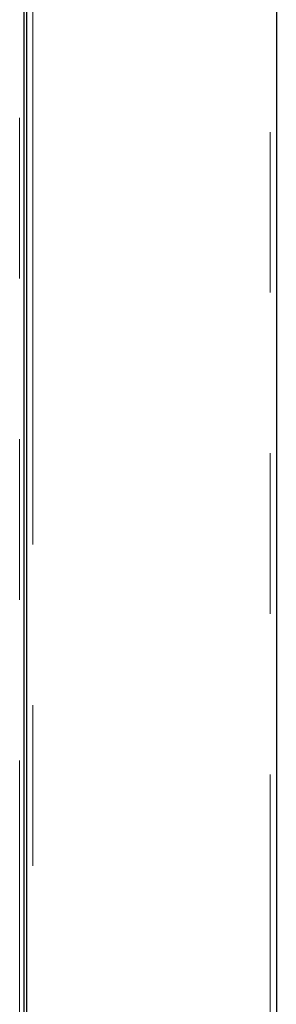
# Model space of a CAD drawing. Header units: millimetres. Extents: x 37 to 252, y 66 to 151.
# Tile 67 of 68: x 250 to 252, y 74 to 82. Entities that reach past the tile are written whole.
import ezdxf

# ---------------------------------------------------------------- set-up
doc = ezdxf.new("R2010")
doc.units = ezdxf.units.MM
doc.linetypes.add('PHANTOM', pattern=[12.7, 6.35, -1.27, 1.27, -1.27, 1.27, -1.27])

msp = doc.modelspace()

# ---------------------------------------------------------------- linework, layer by layer
at = {"color": 7, "linetype": 'Continuous', "lineweight": 25}
for p, q in [((250.0761, 96.786), (250.0761, 69.5751)), ((252.0561, 96.793), (252.0561, 69.593)), ((250.0561, 93.5548), (250.0561, 69.7048))]:
    msp.add_line(p, q, dxfattribs=at)
at = {"color": 8, "linetype": 'PHANTOM', "lineweight": 18}
for p, q in [((250.1261, 96.811), (250.1261, 69.593)), ((252.0061, 69.593), (252.0061, 96.811)), ((250.0226, 69.7048), (250.0226, 93.5548))]:
    msp.add_line(p, q, dxfattribs=at)

doc.saveas('drawing.dxf')
